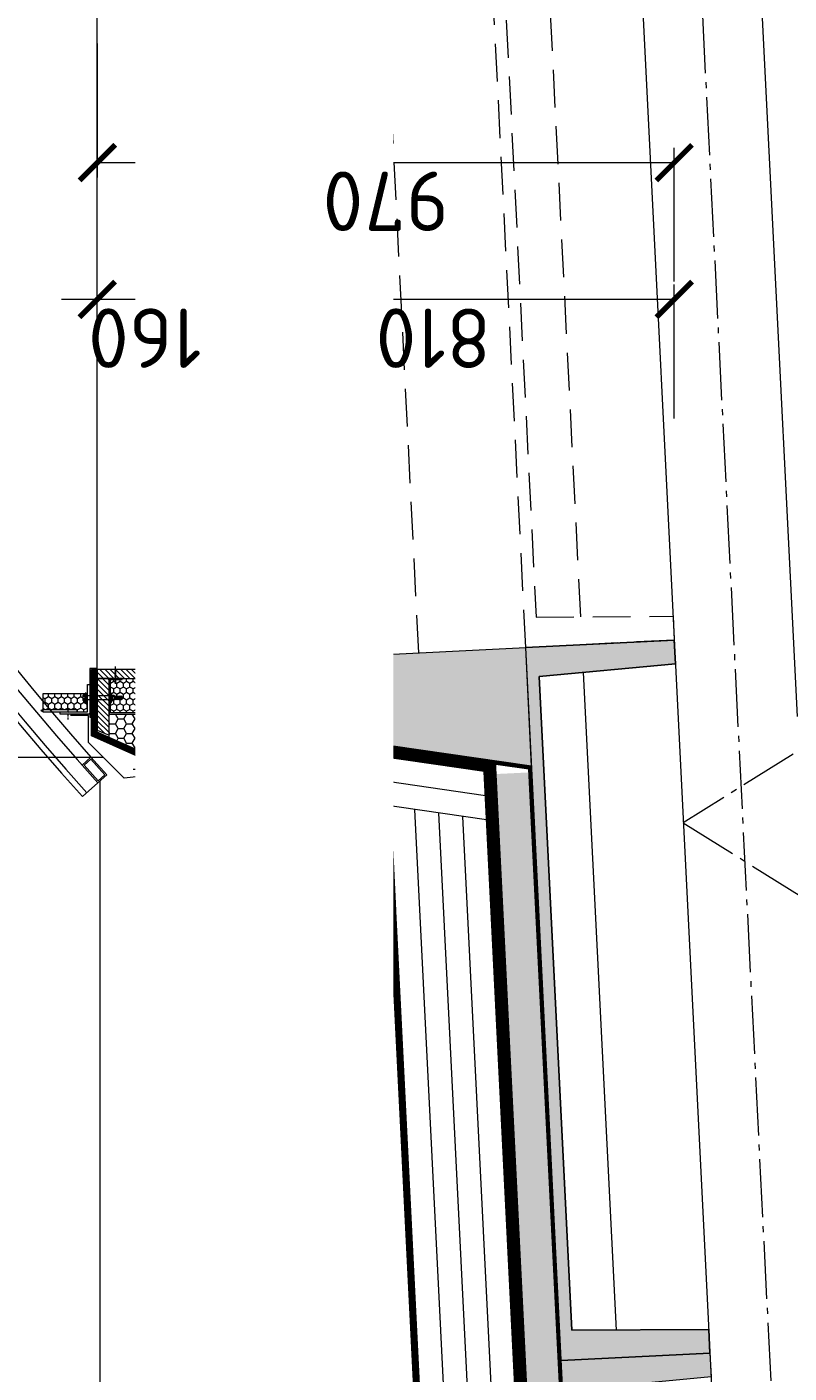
# Model space of a CAD drawing. Header units: millimetres. Extents: x -29085 to 3627694, y -159961 to 2281735.
# Tile 27 of 229: x 118371 to 119652, y 126658 to 128921. Entities that reach past the tile are written whole.
import ezdxf
from ezdxf import colors
from ezdxf.entities.mleader import LeaderData, LeaderLine
from ezdxf.math import Vec2, Vec3

# ---------------------------------------------------------------- set-up
doc = ezdxf.new("R2010")
doc.units = ezdxf.units.MM
for name, pattern in [('AM_DIN_G_W050', [13.75, 9.75, -1.5, 1, -1.5]), ('CARKOVANA', [5, 3, -2]), ('DASHDOT', [25.4, 12.7, -6.35, 0, -6.35]), ('HIDDEN', [9.525, 6.35, -3.175])]:
    doc.linetypes.add(name, pattern=pattern)
doc.layers.add('_____detaily', color=1, linetype='Continuous')
for name, color, linetype, lineweight in [('A99_N_kce-pohl', 1, 'Continuous', 9), ('A99_N_kce-rez-sil', 6, 'Continuous', 18), ('A99_N_kce-rez-ten', 4, 'Continuous', 9), ('A99_N_koty-200', 5, 'Continuous', 5), ('A99_N_sraf', 252, 'Continuous', 0), ('A99_N_txt-popis-50', 240, 'Continuous', 9), ('A99_N_znaceni 200', 5, 'Continuous', 5), ('A99_N_znaceni 50', 5, 'Continuous', 5), ('A99_S_kce-pohl', 7, 'Continuous', 5), ('A99_S_kce-rez-sil', 7, 'Continuous', 15), ('A99_S_kce-rez-ten', 7, 'Continuous', 9), ('A99_S_sraf', 252, 'Continuous', 9)]:
    doc.layers.add(name, color=color, linetype=linetype, lineweight=lineweight)
doc.styles.add('A99_kota', font='isocpeur.ttf', dxfattribs={"height": 2})
doc.styles.add('A99_popis', font='isocpeur.ttf')
doc.linetypes.add('IZOLACE', pattern='A,0.00254,-2.54,[134,ltypeshp.shx,S=2.54,R=0,X=-2.54,Y=0],-5.08,[134,ltypeshp.shx,S=2.54,R=180,X=2.54,Y=0],-2.54', length=10.16254)
doc.dimstyles.new('A99_kota_200 new', dxfattribs={"dimscale": 200, "dimtxt": 2, "dimasz": 1.2, "dimexe": 0.5, "dimexo": 1.5, "dimgap": 0.3, "dimtad": 1, "dimdec": 0, "dimzin": 3, "dimdsep": 46, "dimtxsty": 'A99_kota', "dimblk": 'ARCHTICK', "dimcen": 2.5, "dimazin": 2, "dimtfac": 0.75, "dimtdec": 0, "dimtmove": 2, "dimatfit": 0, "dimfxl": 4, "dimfxlon": 1, "dimtolj": 1, "dimtzin": 0, "dimlwd": 5, "dimlwe": 5, "dimarcsym": 0})

# ---------------------------------------------------------------- blocks, each defined once
blk = doc.blocks.new('_ArchTick')
at = {"color": 0, "linetype": 'ByBlock', "const_width": 0.15}
blk.add_lwpolyline([(-0.5, -0.5), (0.5, 0.5)], dxfattribs=at)
blk = doc.blocks.new('*D372')
at = {"layer": 'A99_N_koty-200', "color": 0, "linetype": 'Continuous', "lineweight": 5, "ltscale": 10, "transparency": 16777216}
for p, q in [((118489, 128892.8), (118489, 128667.8)), ((119458.8, 128492.8), (119458.8, 128717.8)), ((118489, 128692.8), (119458.8, 128692.8))]:
    blk.add_line(p, q, dxfattribs=at)
at = {"layer": 'Defpoints', "color": 0, "linetype": 'Continuous', "ltscale": 10, "transparency": 16777216}
for p in [(118489, 129143.3), (119458.8, 128692.8), (119458.8, 128125.4)]:
    blk.add_point(p, dxfattribs=at)
at = {"layer": 'A99_N_koty-200', "color": 0, "linetype": 'Continuous', "lineweight": 5, "ltscale": 10, "transparency": 16777216, "xscale": 60, "yscale": 60, "zscale": 60}
for p, rotation in [((118489, 128692.8), 179.9999999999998), ((119458.8, 128692.8), 359.9999999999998)]:
    blk.add_blockref('_ArchTick', p, dxfattribs=dict(at, rotation=rotation))
at = {"layer": 'A99_N_koty-200', "color": 0, "linetype": 'Continuous', "lineweight": 0, "ltscale": 10, "transparency": 16777216, "insert": (118973.9, 128627.8), "char_height": 100, "attachment_point": 5, "rotation": 180, "style": 'A99_kota'}
blk.add_mtext('\\A1;970', dxfattribs=at)
blk = doc.blocks.new('*D172')
at = {"layer": 'A99_N_koty-200', "color": 0, "linetype": 'Continuous', "lineweight": 5, "ltscale": 10, "transparency": 16777216}
for p, q in [((118489, 128462.8), (118489, 128487.8)), ((118649, 128462.8), (118649, 128487.8)), ((118489, 128462.8), (118429, 128462.8)), ((118649, 128462.8), (118489, 128462.8)), ((118649, 128462.8), (118709, 128462.8))]:
    blk.add_line(p, q, dxfattribs=at)
at = {"layer": 'Defpoints', "color": 0, "linetype": 'Continuous', "ltscale": 10, "transparency": 16777216}
for p in [(118489, 128462.8), (118489, 128462.8), (118649, 128462.8)]:
    blk.add_point(p, dxfattribs=at)
at = {"layer": 'A99_N_koty-200', "color": 0, "linetype": 'Continuous', "lineweight": 5, "ltscale": 10, "transparency": 16777216, "xscale": 60, "yscale": 60, "zscale": 60}
for p, rotation in [((118489, 128462.8), 359.9999999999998), ((118649, 128462.8), 179.9999999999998)]:
    blk.add_blockref('_ArchTick', p, dxfattribs=dict(at, rotation=rotation))
at = {"layer": 'A99_N_koty-200', "color": 0, "linetype": 'Continuous', "lineweight": 0, "ltscale": 10, "transparency": 16777216, "insert": (118569, 128397.8), "char_height": 100, "attachment_point": 5, "rotation": 180, "style": 'A99_kota'}
blk.add_mtext('\\A1;160', dxfattribs=at)
blk = doc.blocks.new('*D174')
at = {"layer": 'A99_N_koty-200', "color": 0, "linetype": 'Continuous', "lineweight": 5, "ltscale": 10, "transparency": 16777216}
for p, q in [((118649, 128462.8), (118649, 128487.8)), ((119458.8, 128262.8), (119458.8, 128487.8)), ((119458.8, 128462.8), (118649, 128462.8))]:
    blk.add_line(p, q, dxfattribs=at)
at = {"layer": 'Defpoints', "color": 0, "linetype": 'Continuous', "ltscale": 10, "transparency": 16777216}
for p in [(118649, 128462.8), (118649, 128462.8), (119458.8, 128125.4)]:
    blk.add_point(p, dxfattribs=at)
at = {"layer": 'A99_N_koty-200', "color": 0, "linetype": 'Continuous', "lineweight": 5, "ltscale": 10, "transparency": 16777216, "xscale": 60, "yscale": 60, "zscale": 60}
for p, rotation in [((118649, 128462.8), 179.9999999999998), ((119458.8, 128462.8), 359.9999999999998)]:
    blk.add_blockref('_ArchTick', p, dxfattribs=dict(at, rotation=rotation))
at = {"layer": 'A99_N_koty-200', "color": 0, "linetype": 'Continuous', "lineweight": 0, "ltscale": 10, "transparency": 16777216, "insert": (119053.9, 128397.8), "char_height": 100, "attachment_point": 5, "rotation": 180, "style": 'A99_kota'}
blk.add_mtext('\\A1;810', dxfattribs=at)
blk = doc.blocks.new('Befestiger_gross')
at = {"layer": '_____detaily', "linetype": 'Continuous', "lineweight": -2}
for p, q in [((0.5, 0.5), (0, 0)), ((0.5, 0.5), (0, 0)), ((0.5, -0.5), (0, 0)), ((0.5, -0.5), (0, 0)), ((2.1, 0.5), (0.5, 0.5)), ((2.1, 0.5), (0.5, 0.5)), ((0.6, 0.5), (0.6, 0.5)), ((0.6, 0.5), (0.6, 0.5)), ((0.6, 0.5), (0.6, 0.5)), ((0.6, 0.5), (0.6, 0.5)), ((1.7, -1), (2.3, 1)), ((2.3, 1), (2.1, 0.5)), ((2.3, 1), (2.5, 0.5)), ((2.3, 1), (2.5, 0.5)), ((3.3, 0.5), (2.5, 0.5)), ((3.3, 0.5), (2.5, 0.5)), ((2.9, -1), (3.5, 1)), ((3.5, 1), (3.3, 0.5)), ((3.5, 1), (3.7, 0.5)), ((3.5, 1), (3.7, 0.5)), ((4.5, 0.5), (3.7, 0.5)), ((4.5, 0.5), (3.7, 0.5)), ((4, -1), (4.7, 1)), ((4.5, 0.5), (4.7, 1)), ((4.7, 1), (4.8, 0.5)), ((4.7, 1), (4.8, 0.5)), ((5.7, 0.5), (4.8, 0.5)), ((5.7, 0.5), (4.8, 0.5)), ((5.2, -1), (5.9, 1)), ((5.7, 0.5), (5.9, 1)), ((5.9, 1), (6, 0.5)), ((5.9, 1), (6, 0.5)), ((6.9, 0.5), (6, 0.5)), ((6, 0.5), (6, 0.5)), ((6.9, 0.5), (6, 0.5)), ((6, 0.5), (6, 0.5)), ((6.4, -1), (7, 1)), ((6.9, 0.5), (7, 1)), ((7, 1), (7.2, 0.5)), ((7, 1), (7.2, 0.5)), ((8.1, 0.5), (7.2, 0.5)), ((8.1, 0.5), (7.2, 0.5)), ((7.6, -1), (8.2, 1)), ((8.1, 0.5), (8.2, 1)), ((8.2, 1), (8.4, 0.5)), ((8.2, 1), (8.4, 0.5)), ((9.3, 0.5), (8.4, 0.5)), ((9.3, 0.5), (8.4, 0.5)), ((8.8, -1), (9.4, 1)), ((9.3, 0.5), (9.4, 1)), ((9.4, 1), (9.6, 0.5)), ((9.4, 1), (9.6, 0.5)), ((10.5, 0.5), (9.6, 0.5)), ((10.5, 0.5), (9.6, 0.5)), ((10, -1), (10.6, 1)), ((10.6, 1), (10.5, 0.5)), ((10.6, 1), (10.8, 0.5)), ((10.6, 1), (10.8, 0.5)), ((11.6, 0.5), (10.8, 0.5)), ((11.6, 0.5), (10.8, 0.5)), ((11.2, -1), (11.8, 1)), ((11.8, 1), (11.6, 0.5)), ((11.8, 1), (12, 0.5)), ((11.8, 1), (12, 0.5)), ((12.8, 0.5), (12, 0.5)), ((12.8, 0.5), (12, 0.5)), ((12.4, -1), (13, 1)), ((13, 1), (12.8, 0.5)), ((13, 1), (13.1, 0.5)), ((13, 1), (13.1, 0.5)), ((14, 0.5), (13.1, 0.5)), ((14, 0.5), (13.1, 0.5)), ((13.5, -1), (14.2, 1)), ((14.2, 1), (14, 0.5)), ((14.2, 1), (14.3, 0.5)), ((14.2, 1), (14.3, 0.5)), ((15.2, 0.5), (14.3, 0.5)), ((14.3, 0.5), (14.3, 0.5)), ((15.2, 0.5), (14.3, 0.5)), ((14.3, 0.5), (14.3, 0.5)), ((14.7, -1), (15.4, 1)), ((15.4, 1), (15.2, 0.5)), ((15.4, 1), (15.5, 0.5)), ((15.4, 1), (15.5, 0.5)), ((16.4, 0.5), (15.5, 0.5)), ((16.4, 0.5), (15.5, 0.5)), ((15.9, -1), (16.5, 1)), ((16.5, 1), (16.4, 0.5)), ((16.5, 1), (16.7, 0.5)), ((16.5, 1), (16.7, 0.5)), ((17.6, 0.5), (16.7, 0.5)), ((17.6, 0.5), (16.7, 0.5)), ((17.1, -1), (17.7, 1)), ((17.7, 1), (17.6, 0.5)), ((17.7, 1), (17.9, 0.5)), ((17.7, 1), (17.9, 0.5)), ((18.8, 0.5), (17.9, 0.5)), ((18.8, 0.5), (17.9, 0.5)), ((18.3, -1), (18.9, 1)), ((18.9, 1), (18.8, 0.5)), ((18.9, 1), (19.1, 0.5)), ((18.9, 1), (19.1, 0.5)), ((19.9, 0.5), (19.1, 0.5)), ((19.9, 0.5), (19.1, 0.5)), ((19.5, -1), (20.1, 1.1)), ((20.1, 1.1), (19.9, 0.5)), ((20.1, 1.1), (20.3, 0.5)), ((20.1, 1.1), (20.3, 0.5)), ((21.1, 0.5), (20.3, 0.5)), ((20.3, 0.5), (20.3, 0.5)), ((21.1, 0.5), (20.3, 0.5)), ((20.3, 0.5), (20.3, 0.5)), ((20.7, -1), (21.3, 1.1)), ((21.3, 1.1), (21.1, 0.5)), ((21.3, 1.1), (21.5, 0.5)), ((21.3, 1.1), (21.5, 0.5)), ((22.3, 0.5), (21.5, 0.5)), ((22.3, 0.5), (21.5, 0.5)), ((21.8, -1), (22.5, 1.1)), ((22.5, 1.1), (22.3, 0.5)), ((22.5, 1.1), (22.6, 0.5)), ((22.5, 1.1), (22.6, 0.5)), ((23.5, 0.5), (22.6, 0.5)), ((23.5, 0.5), (22.6, 0.5)), ((23, -1), (23.7, 1.1)), ((23.7, 1.1), (23.5, 0.5)), ((23.7, 1.1), (23.8, 0.5)), ((23.7, 1.1), (23.8, 0.5)), ((24.7, 0.5), (23.8, 0.5)), ((24.7, 0.5), (23.8, 0.5)), ((24.2, -1), (24.9, 1.1)), ((24.9, 1.1), (24.7, 0.5)), ((24.9, 1.1), (25, 0.5)), ((24.9, 1.1), (25, 0.5)), ((25.9, 0.5), (25, 0.5)), ((25.9, 0.5), (25, 0.5)), ((25.4, -1), (26, 1.1)), ((26, 1.1), (25.9, 0.5)), ((26, 1.1), (26.2, 0.5)), ((26, 1.1), (26.2, 0.5)), ((27, 0.5), (26.2, 0.5)), ((27, 0.5), (26.2, 0.5)), ((26.5, -1), (27.2, 1)), ((27.2, 1), (27, 0.5)), ((27.2, 1), (27.3, 0.5)), ((27.2, 1), (27.3, 0.5)), ((28.2, 0.5), (27.3, 0.5)), ((28.2, 0.5), (27.3, 0.5)), ((27.7, -1), (28.4, 1)), ((28.4, 1), (28.2, 0.5)), ((28.4, 1), (28.5, 0.5)), ((28.4, 1), (28.5, 0.5)), ((29.4, 0.5), (28.5, 0.5)), ((28.5, 0.5), (28.5, 0.5)), ((29.4, 0.5), (28.5, 0.5)), ((28.5, 0.5), (28.5, 0.5)), ((28.9, -1), (29.6, 1)), ((29.6, 1), (29.4, 0.5)), ((29.6, 1), (29.7, 0.5)), ((29.6, 1), (29.7, 0.5)), ((30.6, 0.5), (29.7, 0.5)), ((30.6, 0.5), (29.7, 0.5)), ((30.1, -1), (30.7, 1)), ((30.7, 1), (30.6, 0.5)), ((30.7, 1), (30.9, 0.5)), ((30.7, 1), (30.9, 0.5)), ((31.8, 0.5), (30.9, 0.5)), ((31.8, 0.5), (30.9, 0.5)), ((31.3, -1), (31.9, 1)), ((31.9, 1), (31.8, 0.5)), ((31.9, 1), (32.1, 0.5)), ((31.9, 1), (32.1, 0.5)), ((33, 0.5), (32.1, 0.5)), ((33, 0.5), (32.1, 0.5)), ((32.5, -1), (33.1, 1)), ((33.1, 1), (33, 0.5)), ((33.1, 1), (33.3, 0.5)), ((33.1, 1), (33.3, 0.5)), ((34.1, 0.5), (33.3, 0.5)), ((34.1, 0.5), (33.3, 0.5)), ((33.7, -1), (34.3, 1)), ((34.3, 1), (34.1, 0.5)), ((34.3, 1), (34.5, 0.5)), ((34.3, 1), (34.5, 0.5)), ((36.5, 0.5), (34.5, 0.5)), ((36.5, 0.5), (34.5, 0.5)), ((36.5, 0.5), (37.3, 1.4)), ((36.5, 0.5), (37.3, 1.4)), ((37.3, -1.4), (37.3, 1.4)), ((37.3, -1.4), (37.3, 1.4)), ((1.5, -0.5), (0.5, -0.5)), ((1.5, -0.5), (0.5, -0.5)), ((1.5, -0.5), (1.7, -1)), ((1.5, -0.5), (1.7, -1)), ((1.7, -1), (1.8, -0.5)), ((2.7, -0.5), (1.8, -0.5)), ((2.7, -0.5), (1.8, -0.5)), ((2.7, -0.5), (2.9, -1)), ((2.7, -0.5), (2.9, -1)), ((2.9, -1), (3, -0.5)), ((3.9, -0.5), (3, -0.5)), ((3.9, -0.5), (3, -0.5)), ((3.9, -0.5), (4, -1)), ((3.9, -0.5), (4, -1)), ((4.2, -0.5), (4, -1)), ((5.1, -0.5), (4.2, -0.5)), ((5.1, -0.5), (4.2, -0.5)), ((5.1, -0.5), (5.2, -1)), ((5.1, -0.5), (5.2, -1)), ((5.4, -0.5), (5.2, -1)), ((6.3, -0.5), (5.4, -0.5)), ((6.3, -0.5), (5.4, -0.5)), ((6.3, -0.5), (6.4, -1)), ((6.3, -0.5), (6.4, -1)), ((6.6, -0.5), (6.4, -1)), ((7.4, -0.5), (6.6, -0.5)), ((7.4, -0.5), (6.6, -0.5)), ((7.4, -0.5), (7.6, -1)), ((7.4, -0.5), (7.6, -1)), ((7.8, -0.5), (7.6, -1)), ((8.6, -0.5), (7.8, -0.5)), ((8.6, -0.5), (7.8, -0.5)), ((8.6, -0.5), (8.8, -1)), ((8.6, -0.5), (8.8, -1)), ((8.9, -0.5), (8.8, -1)), ((9.8, -0.5), (8.9, -0.5)), ((9.8, -0.5), (8.9, -0.5)), ((9.8, -0.5), (10, -1)), ((9.8, -0.5), (10, -1)), ((10.1, -0.5), (10, -1)), ((11, -0.5), (10.1, -0.5)), ((11, -0.5), (10.1, -0.5)), ((11, -0.5), (11.2, -1)), ((11, -0.5), (11.2, -1)), ((11.3, -0.5), (11.2, -1)), ((12.2, -0.5), (11.3, -0.5)), ((12.2, -0.5), (11.3, -0.5)), ((12.2, -0.5), (12.3, -1)), ((12.2, -0.5), (12.3, -1)), ((12.5, -0.5), (12.3, -1)), ((13.4, -0.5), (12.5, -0.5)), ((13.4, -0.5), (12.5, -0.5)), ((13.4, -0.5), (13.5, -1)), ((13.4, -0.5), (13.5, -1)), ((13.7, -0.5), (13.5, -1)), ((14.6, -0.5), (13.7, -0.5)), ((14.6, -0.5), (13.7, -0.5)), ((14.6, -0.5), (14.7, -1)), ((14.6, -0.5), (14.7, -1)), ((14.9, -0.5), (14.7, -1)), ((15.7, -0.5), (14.9, -0.5)), ((15.7, -0.5), (14.9, -0.5)), ((15.7, -0.5), (15.9, -1)), ((15.7, -0.5), (15.9, -1)), ((16.1, -0.5), (15.9, -1)), ((16.9, -0.5), (16.1, -0.5)), ((16.9, -0.5), (16.1, -0.5)), ((16.9, -0.5), (17.1, -1)), ((16.9, -0.5), (17.1, -1)), ((17.2, -0.5), (17.1, -1)), ((18.1, -0.5), (17.2, -0.5)), ((18.1, -0.5), (17.2, -0.5)), ((18.1, -0.5), (18.3, -1)), ((18.1, -0.5), (18.3, -1)), ((18.4, -0.5), (18.3, -1)), ((19.3, -0.5), (18.4, -0.5)), ((19.3, -0.5), (18.4, -0.5)), ((19.3, -0.5), (19.5, -1)), ((19.3, -0.5), (19.5, -1)), ((19.6, -0.5), (19.5, -1)), ((20.5, -0.5), (19.6, -0.5)), ((20.5, -0.5), (19.6, -0.5)), ((20.5, -0.5), (20.7, -1)), ((20.5, -0.5), (20.7, -1)), ((20.8, -0.5), (20.7, -1)), ((21.7, -0.5), (20.8, -0.5)), ((21.7, -0.5), (20.8, -0.5)), ((21.7, -0.5), (21.8, -1)), ((21.7, -0.5), (21.8, -1)), ((22, -0.5), (21.8, -1)), ((22.9, -0.5), (22, -0.5)), ((22.9, -0.5), (22, -0.5)), ((22.9, -0.5), (23, -1)), ((22.9, -0.5), (23, -1)), ((23.2, -0.5), (23, -1)), ((24.1, -0.5), (23.2, -0.5)), ((24.1, -0.5), (23.2, -0.5)), ((24.1, -0.5), (24.2, -1)), ((24.1, -0.5), (24.2, -1)), ((24.4, -0.5), (24.2, -1)), ((25.3, -0.5), (24.4, -0.5)), ((25.3, -0.5), (24.4, -0.5)), ((25.3, -0.5), (25.4, -1)), ((25.3, -0.5), (25.4, -1)), ((25.6, -0.5), (25.4, -1)), ((26.4, -0.5), (25.6, -0.5)), ((26.4, -0.5), (25.6, -0.5)), ((26.4, -0.5), (26.5, -1)), ((26.4, -0.5), (26.5, -1)), ((26.7, -0.5), (26.5, -1)), ((27.6, -0.5), (26.7, -0.5)), ((27.6, -0.5), (26.7, -0.5)), ((27.6, -0.5), (27.7, -1)), ((27.6, -0.5), (27.7, -1)), ((27.9, -0.5), (27.7, -1)), ((28.8, -0.5), (27.9, -0.5)), ((28.8, -0.5), (27.9, -0.5)), ((28.8, -0.5), (28.9, -1)), ((28.8, -0.5), (28.9, -1)), ((29.1, -0.5), (28.9, -1)), ((30, -0.5), (29.1, -0.5)), ((30, -0.5), (29.1, -0.5)), ((30, -0.5), (30.1, -1)), ((30, -0.5), (30.1, -1)), ((30.3, -0.5), (30.1, -1)), ((31.1, -0.5), (30.3, -0.5)), ((31.1, -0.5), (30.3, -0.5)), ((31.1, -0.5), (31.3, -1)), ((31.1, -0.5), (31.3, -1)), ((31.5, -0.5), (31.3, -1)), ((32.3, -0.5), (31.5, -0.5)), ((32.3, -0.5), (31.5, -0.5)), ((32.3, -0.5), (32.5, -1)), ((32.3, -0.5), (32.5, -1)), ((32.6, -0.5), (32.5, -1)), ((33.5, -0.5), (32.6, -0.5)), ((33.5, -0.5), (32.6, -0.5)), ((33.5, -0.5), (33.7, -1)), ((33.5, -0.5), (33.7, -1)), ((33.8, -0.5), (33.7, -1)), ((36.5, -0.5), (33.8, -0.5)), ((36.5, -0.5), (33.8, -0.5)), ((36.5, -0.5), (37.3, -1.4)), ((36.5, -0.5), (37.3, -1.4))]:
    blk.add_line(p, q, dxfattribs=at)

msp = doc.modelspace()

# ---------------------------------------------------------------- hatches: boundary and pattern name
at = {"layer": 'A99_N_kce-rez-ten', "lineweight": 0, "transparency": 33554562}
h = msp.add_hatch(dxfattribs=at)
h.set_pattern_fill('ANSI31', color=1, scale=50)
h.set_pattern_definition([(135, (123068.95, 93398.5855), (-4.4194174, -4.4194174), [])])
h.paths.add_polyline_path([(118489, 127825.8), (118649, 127825.8), (118649, 127840.8), (118489, 127840.8)])
h = msp.add_hatch(dxfattribs=at)
h.set_pattern_fill('ANSI31', color=1, scale=50)
h.set_pattern_definition([(135, (123068.95, 93326.0855), (-4.4194174, -4.4194174), [])])
h.paths.add_polyline_path([(118509, 127730.8), (118509, 127825.8), (118489, 127825.8), (118489, 127738.3)])
at = {"layer": 'A99_N_kce-rez-ten', "linetype": 'Continuous', "lineweight": 0}
h = msp.add_hatch(dxfattribs=at)
h.set_pattern_fill('HONEY', color=1, scale=0.25, style=2)
h.set_pattern_definition([(90, (-86071.0497, -922704.248), (-5.41265875, 9.375), [6.25, -12.5]), (210, (-86071.0497, -922704.248), (-5.412658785, -9.37499998), [6.25, -12.5]), (150, (-86071.0497, -922704.248), (-10.825317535, 2e-08), [-12.5, 6.25])])
h.paths.add_polyline_path([(118510.9, 127767.8), (118647, 127768.8), (118647, 127823.8), (118510.9, 127823.8)])
at = {"layer": 'A99_N_kce-rez-ten', "lineweight": 0}
for points in [[(118638, 127808.3), (118638, 127793.3), (118639, 127793.3), (118639, 127808.3)], [(118469.7, 127800.8), (118469.7, 127785.8), (118470.7, 127785.8), (118470.7, 127800.8)], [(118512, 127800.8), (118512, 127785.8), (118510.9, 127785.8), (118510.9, 127800.8)]]:
    msp.add_hatch(color=1, dxfattribs=at).paths.add_polyline_path(points)
at = {"layer": 'A99_N_kce-rez-ten', "linetype": 'Continuous', "lineweight": 0}
h = msp.add_hatch(dxfattribs=at)
h.set_pattern_fill('HONEY', color=1, scale=0.25, style=2)
h.set_pattern_definition([(90, (-86191.5497, -922730.248), (-5.41265875, 9.375), [6.25, -12.5]), (210, (-86191.5497, -922730.248), (-5.412658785, -9.37499998), [6.25, -12.5]), (150, (-86191.5497, -922730.248), (-10.825317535, 2e-08), [-12.5, 6.25])])
h.paths.add_polyline_path([(118472.5, 127769.8), (118472.5, 127799.8), (118397.5, 127799.8), (118397.5, 127773.8), (118455, 127773.3), (118455, 127769.8)])
at = {"layer": 'A99_N_sraf', "lineweight": 0, "transparency": 33554562}
h = msp.add_hatch(dxfattribs=at)
h.set_pattern_fill('HONEY', color=1, scale=75)
h.set_pattern_definition([(0, (-86071.05, 94283.252), (14.0625, 8.11898812), [9.375, -18.75]), (120, (-86071.05, 94283.252), (-14.06249997, 8.11898818), [9.375, -18.75]), (60, (-86071.05, 94283.252), (3e-08, 16.2379763), [-18.75, 9.375])])
h.paths.add_polyline_path([(118509, 127765.8), (118508.9, 127726.8), (118664.4, 127657.6), (118675.9, 127736.8), (118649, 127765.8)])
h = msp.add_hatch(dxfattribs=at)
h.set_pattern_fill('HONEY', color=1, scale=75)
h.set_pattern_definition([(272.86, (118990.93, 127436.099), (8.81053, -13.63988), [9.375, -18.75]), (32.86, (118990.93, 127436.099), (7.40722, 14.4501), [9.375, -18.75]), (332.86, (118990.93, 127436.099), (16.21775, 0.8102), [-18.75, 9.375])])
h.paths.add_polyline_path([(118988.2, 127490.1), (118982.2, 127611.5), (118885.4, 127625.5)])
at = {"layer": 'A99_S_sraf', "lineweight": 0, "transparency": 33554687}
h = msp.add_hatch(dxfattribs=at)
h.set_pattern_fill('ZELEZOBETON', color=256, scale=10)
h.set_pattern_definition([(45, (-86071.05, 94283.25), (-35.355339, 35.355339), []), (45, (-86056.91, 94283.25), (-35.355339, 35.355339), []), (45, (-86028.623, 94283.25), (-21.213203, 49.497475), [20, -10, 0, -10])])
h.paths.add_polyline_path([(119508.5, 121885.4), (119569.5, 121888.4), (119707, 121895.3), (119758.2, 121897.9), (119756.2, 121937.8), (119526, 121936.3), (119471.1, 123035), (119700.3, 123056.4), (119696.3, 123136.3), (119466.1, 123134.8), (119411.3, 124233.5), (119640.4, 124254.9), (119636.4, 124334.8), (119406.3, 124333.3), (119351.4, 125432), (119580.4, 125453.4), (119576.4, 125533.3), (119346.4, 125531.8), (119291.5, 126630.5), (119520.7, 126651.9), (119516.5, 126731.8), (119286.5, 126730.3), (119231.6, 127829), (119460.6, 127850.4), (119458.6, 127890.4), (118649.9, 127850), (118654.3, 127760.1), (119219.1, 127678.2)])
at = {"layer": 'A99_S_sraf', "linetype": 'Continuous', "lineweight": 0, "ltscale": 2, "transparency": 33554562}
h = msp.add_hatch(dxfattribs=at)
h.set_pattern_fill('BETON-LEHKY', color=256, scale=10)
h.set_pattern_definition([(137.86, (119497.84, 121899.01), (-26.83778, -29.6603), []), (92.86, (119482.357, 121943.362), (-29.6603, 26.83778), [5, -51.56854]), (137.86, (119482.108, 121948.356), (-26.83778, -29.6603), [5, -35]), (182.86, (119478.4, 121951.71), (-26.83778, -29.6603), [5, -51.56854]), (227.86, (119473.406, 121951.46), (29.6603, -26.83778), [5, -35]), (92.86, (119470.3, 121942.76), (-29.6603, 26.83778), [5, -51.56854]), (137.86, (119474.01, 121939.405), (-26.83778, -29.6603), [5, -35]), (182.86, (119479.002, 121939.655), (-26.83778, -29.6603), [5, -51.56854]), (227.86, (119482.357, 121943.362), (29.6603, -26.83778), [5, -35]), (137.86, (119465.08, 121955.62), (-26.83778, -29.6603), [10, -30])])
h.paths.add_polyline_path([(119452.6, 121802.5), (119159.7, 127665.2), (119214.6, 127667.9), (119507.5, 121805.2)])

# ---------------------------------------------------------------- linework, layer by layer
at = {"layer": 'A99_N_kce-pohl', "lineweight": 5}
for points in [[(118489, 127840.8), (118489, 130583.3)], [(118549, 127673.3), (118579, 127673.3), (118579, 127663.3), (118534, 127658.3), (118474, 127718.3), (118474, 127763.3), (118444, 127763.3)]]:
    msp.add_lwpolyline(points, dxfattribs=at)
at = {"layer": 'A99_N_kce-pohl', "linetype": 'Continuous', "lineweight": 0}
msp.add_lwpolyline([(118664.4, 127657.6), (118508.9, 127726.8), (118509, 127765.8), (118649, 127765.8), (118675.9, 127736.8)], close=True, dxfattribs=at)
at = {"layer": 'A99_N_kce-pohl', "lineweight": 0}
for points in [[(118664.4, 127657.6), (118675.9, 127736.8)], [(119143.5, 127588.1), (118664.4, 127657.6)], [(118990.9, 127436.1), (118982.2, 127611.5)]]:
    msp.add_lwpolyline(points, dxfattribs=at)
at = {"layer": 'A99_N_kce-pohl', "linetype": 'Continuous'}
for points in [[(118478.3, 127693.6), (118504.9, 127663.8), (118490, 127650.5), (118463.4, 127680.3)], [(118478.1, 127690.1), (118501.4, 127664), (118490.2, 127654), (118466.9, 127680.1)]]:
    msp.add_lwpolyline(points, close=True, dxfattribs=at)
for points in [[(118504.9, 127663.8), (118478.3, 127693.6)], [(118490, 127650.5), (118463.9, 127627.2)]]:
    msp.add_lwpolyline(points, dxfattribs=at)
at = {"layer": 'A99_N_kce-pohl'}
msp.add_lwpolyline([(118493.8, 120608.3), (118493.8, 127653.3)], dxfattribs=at)
at = {"layer": 'A99_N_kce-pohl', "linetype": 'Continuous', "lineweight": 5}
for radius, start, end in [(4410, 137.9079, 222.0921), (4355, 137.9045, 221.5692)]:
    msp.add_arc((121736.5, 130583.3), radius, start, end, dxfattribs=at)
at = {"layer": 'A99_N_kce-rez-sil', "color": 1, "linetype": 'Continuous', "lineweight": 5}
for radius, start, end in [(4400, 137.9079, 222.0921), (4375, 137.906, 222.094)]:
    msp.add_arc((121736.5, 130583.3), radius, start, end, dxfattribs=at)
at = {"layer": 'A99_N_kce-rez-ten', "color": 1, "lineweight": 0}
for p, q in [((118632.7, 127804.3), (118632.7, 127797.3)), ((118635.8, 127805.1), (118633.4, 127805.1)), ((118635.7, 127802.8), (118633.4, 127802.8)), ((118635.8, 127802.8), (118633.4, 127802.8)), ((118636.6, 127805.8), (118636.1, 127805.8)), ((118636.1, 127805.8), (118636.1, 127795.8)), ((118636.6, 127805.1), (118637, 127808.8)), ((118636.6, 127805.8), (118636.6, 127795.8)), ((118636.6, 127805.1), (118636.6, 127796.5)), ((118638, 127808.8), (118637, 127808.8)), ((118638, 127808.8), (118637, 127808.8)), ((118638, 127792.8), (118638, 127808.8)), ((118638, 127808.3), (118638, 127793.3)), ((118639, 127808.3), (118638, 127808.3)), ((118639, 127793.3), (118639, 127808.3)), ((118686.2, 127803.9), (118639, 127803.9)), ((118686.6, 127797.6), (118685.5, 127803.9)), ((118687.2, 127798.5), (118686.1, 127803)), ((118686.8, 127803), (118686.1, 127803)), ((118686.8, 127803), (118687.3, 127803.9)), ((118687.9, 127798.5), (118686.8, 127803)), ((118688.4, 127797.6), (118687.3, 127803.9)), ((118687.9, 127803), (118687.3, 127803.9)), ((118689, 127798.5), (118687.9, 127803)), ((118688.6, 127803), (118687.9, 127803)), ((118688.6, 127803), (118689.1, 127803.9)), ((118689.7, 127798.5), (118688.6, 127803)), ((118690.2, 127797.6), (118689.1, 127803.9)), ((118689.7, 127803), (118689.1, 127803.9)), ((118690.8, 127798.5), (118689.7, 127803)), ((118690.4, 127803), (118689.7, 127803)), ((118690.4, 127803), (118690.9, 127803.9)), ((118691.5, 127798.5), (118690.4, 127803)), ((118692, 127797.6), (118690.9, 127803.9)), ((118691.5, 127803), (118690.9, 127803.9)), ((118692.6, 127798.5), (118691.5, 127803)), ((118692.2, 127803), (118691.5, 127803)), ((118692.2, 127803), (118692.7, 127803.9)), ((118693.3, 127798.5), (118692.2, 127803)), ((118693.8, 127797.6), (118692.7, 127803.9)), ((118693.3, 127803), (118692.7, 127803.9)), ((118694.4, 127798.5), (118693.3, 127803)), ((118694, 127803), (118693.3, 127803)), ((118694, 127803), (118694.5, 127803.9)), ((118695.1, 127798.5), (118694, 127803)), ((118695.6, 127797.6), (118694.5, 127803.9)), ((118695.1, 127803), (118694.5, 127803.9)), ((118696.2, 127798.5), (118695.1, 127803)), ((118695.8, 127803), (118695.1, 127803)), ((118695.8, 127803), (118696.3, 127803.9)), ((118696.9, 127798.5), (118695.8, 127803)), ((118697.4, 127797.6), (118696.3, 127803.9)), ((118696.9, 127803), (118696.3, 127803.9)), ((118698, 127798.5), (118696.9, 127803)), ((118697.6, 127803), (118696.9, 127803)), ((118697.6, 127803), (118698, 127803.6)), ((118698, 127801.6), (118697.6, 127803)), ((118698, 127798.5), (118698, 127803.6)), ((118698.7, 127802.8), (118698, 127803)), ((118698.7, 127798.7), (118698.7, 127802.8)), ((118464.4, 127796.8), (118464.4, 127789.8)), ((118467.5, 127797.6), (118465.2, 127797.6)), ((118467.4, 127795.3), (118465.2, 127795.3)), ((118467.5, 127795.3), (118465.2, 127795.3)), ((118467.5, 127791.3), (118465.2, 127791.3)), ((118467.5, 127789), (118465.2, 127789)), ((118468.3, 127798.3), (118467.8, 127798.3)), ((118467.8, 127798.3), (118467.8, 127788.3)), ((118468.3, 127788.3), (118467.8, 127788.3)), ((118468.3, 127797.6), (118468.7, 127801.3)), ((118468.3, 127798.3), (118468.3, 127788.3)), ((118468.3, 127797.6), (118468.3, 127789)), ((118468.7, 127785.3), (118468.3, 127789)), ((118469.7, 127801.3), (118468.7, 127801.3)), ((118469.7, 127801.3), (118468.7, 127801.3)), ((118469.7, 127785.3), (118468.7, 127785.3)), ((118469.7, 127785.3), (118468.7, 127785.3)), ((118469.7, 127785.3), (118469.7, 127801.3)), ((118469.7, 127800.8), (118469.7, 127785.8)), ((118470.7, 127800.8), (118469.7, 127800.8)), ((118469.7, 127785.8), (118470.7, 127785.8)), ((118470.7, 127785.8), (118469.7, 127785.8)), ((118470.7, 127785.8), (118470.7, 127800.8)), ((118509, 127796.4), (118470.7, 127796.4)), ((118509, 127790.1), (118470.7, 127790.1)), ((118510.9, 127785.8), (118512, 127785.8)), ((118510.9, 127785.8), (118510.9, 127800.8)), ((118510.9, 127800.8), (118512, 127800.8)), ((118512, 127785.8), (118510.9, 127785.8)), ((118512, 127801.3), (118513, 127801.3)), ((118512, 127785.3), (118512, 127801.3)), ((118512, 127801.3), (118513, 127801.3)), ((118512, 127800.8), (118512, 127785.8)), ((118512, 127785.3), (118513, 127785.3)), ((118512, 127785.3), (118513, 127785.3)), ((118513.3, 127797.6), (118513, 127801.3)), ((118513, 127785.3), (118513.3, 127789)), ((118513.3, 127798.3), (118513.8, 127798.3)), ((118513.3, 127798.3), (118513.3, 127788.3)), ((118513.3, 127797.6), (118513.3, 127789)), ((118513.3, 127788.3), (118513.8, 127788.3)), ((118513.8, 127798.3), (118513.8, 127788.3)), ((118514.1, 127797.6), (118516.5, 127797.6)), ((118514.1, 127795.3), (118516.5, 127795.3)), ((118514.1, 127791.3), (118516.5, 127791.3)), ((118514.1, 127789), (118516.5, 127789)), ((118514.2, 127795.3), (118516.5, 127795.3)), ((118517.2, 127796.8), (118517.2, 127789.8)), ((118517.2, 127795.5), (118517.8, 127796.4)), ((118518.3, 127791), (118517.2, 127795.5)), ((118518.3, 127791), (118517.6, 127791)), ((118518.9, 127790.1), (118517.8, 127796.4)), ((118518.3, 127795.5), (118517.8, 127796.4)), ((118519.4, 127791), (118518.3, 127795.5)), ((118519, 127795.5), (118518.3, 127795.5)), ((118518.9, 127790.1), (118518.3, 127791)), ((118518.9, 127790.1), (118519.4, 127791)), ((118519, 127795.5), (118519.6, 127796.4)), ((118520.1, 127791), (118519, 127795.5)), ((118520.1, 127791), (118519.4, 127791)), ((118520.7, 127790.1), (118519.6, 127796.4)), ((118520.1, 127795.5), (118519.6, 127796.4)), ((118521.2, 127791), (118520.1, 127795.5)), ((118520.8, 127795.5), (118520.1, 127795.5)), ((118520.7, 127790.1), (118520.1, 127791)), ((118520.7, 127790.1), (118521.2, 127791)), ((118520.8, 127795.5), (118521.4, 127796.4)), ((118521.9, 127791), (118520.8, 127795.5)), ((118521.9, 127791), (118521.2, 127791)), ((118522.5, 127790.1), (118521.4, 127796.4)), ((118521.9, 127795.5), (118521.4, 127796.4)), ((118523, 127791), (118521.9, 127795.5)), ((118522.6, 127795.5), (118521.9, 127795.5)), ((118522.5, 127790.1), (118521.9, 127791)), ((118522.5, 127790.1), (118523, 127791)), ((118522.6, 127795.5), (118523.2, 127796.4)), ((118523.7, 127791), (118522.6, 127795.5)), ((118523.7, 127791), (118523, 127791)), ((118524.3, 127790.1), (118523.2, 127796.4)), ((118523.7, 127795.5), (118523.2, 127796.4)), ((118524.8, 127791), (118523.7, 127795.5)), ((118524.4, 127795.5), (118523.7, 127795.5)), ((118524.3, 127790.1), (118523.7, 127791)), ((118524.3, 127790.1), (118524.8, 127791)), ((118524.4, 127795.5), (118525, 127796.4)), ((118525.5, 127791), (118524.4, 127795.5)), ((118525.5, 127791), (118524.8, 127791)), ((118526.1, 127790.1), (118525, 127796.4)), ((118525.5, 127795.5), (118525, 127796.4)), ((118526.6, 127791), (118525.5, 127795.5)), ((118526.2, 127795.5), (118525.5, 127795.5)), ((118526.1, 127790.1), (118525.5, 127791)), ((118526.1, 127790.1), (118526.6, 127791)), ((118526.2, 127795.5), (118526.8, 127796.4)), ((118527.3, 127791), (118526.2, 127795.5)), ((118527.3, 127791), (118526.6, 127791)), ((118527.9, 127790.1), (118526.8, 127796.4)), ((118527.3, 127795.5), (118526.8, 127796.4)), ((118528.4, 127791), (118527.3, 127795.5)), ((118528, 127795.5), (118527.3, 127795.5)), ((118527.9, 127790.1), (118527.3, 127791)), ((118527.9, 127790.1), (118528.4, 127791)), ((118528, 127795.5), (118528.6, 127796.4)), ((118529.1, 127791), (118528, 127795.5)), ((118529.1, 127791), (118528.4, 127791)), ((118529.7, 127790.1), (118528.6, 127796.4)), ((118529.1, 127795.5), (118528.6, 127796.4)), ((118530.2, 127791), (118529.1, 127795.5)), ((118529.8, 127795.5), (118529.1, 127795.5)), ((118529.7, 127790.1), (118529.1, 127791)), ((118529.7, 127790.1), (118530.2, 127791)), ((118529.8, 127795.5), (118530.2, 127796.1)), ((118530.2, 127794.1), (118529.8, 127795.5)), ((118530.2, 127791), (118530.2, 127796.1)), ((118530.9, 127795.3), (118530.2, 127795.5)), ((118530.2, 127791), (118530.9, 127791.2)), ((118530.9, 127791.2), (118530.9, 127795.3)), ((118635.8, 127798.8), (118633.4, 127798.8)), ((118635.8, 127796.5), (118633.4, 127796.5)), ((118636.6, 127795.8), (118636.1, 127795.8)), ((118637, 127792.8), (118636.6, 127796.5)), ((118638, 127792.8), (118637, 127792.8)), ((118638, 127792.8), (118637, 127792.8)), ((118638, 127793.3), (118639, 127793.3)), ((118639, 127793.3), (118638, 127793.3)), ((118686.2, 127797.6), (118639, 127797.6)), ((118686.6, 127797.6), (118686.1, 127798.5)), ((118686.6, 127797.6), (118687.2, 127798.5)), ((118687.9, 127798.5), (118687.1, 127798.5)), ((118688.4, 127797.6), (118687.9, 127798.5)), ((118688.4, 127797.6), (118689, 127798.5)), ((118689.7, 127798.5), (118688.9, 127798.5)), ((118690.2, 127797.6), (118689.7, 127798.5)), ((118690.2, 127797.6), (118690.8, 127798.5)), ((118691.5, 127798.5), (118690.7, 127798.5)), ((118692, 127797.6), (118691.5, 127798.5)), ((118692, 127797.6), (118692.6, 127798.5)), ((118693.3, 127798.5), (118692.5, 127798.5)), ((118693.8, 127797.6), (118693.3, 127798.5)), ((118693.8, 127797.6), (118694.4, 127798.5)), ((118695.1, 127798.5), (118694.3, 127798.5)), ((118695.6, 127797.6), (118695.1, 127798.5)), ((118695.6, 127797.6), (118696.2, 127798.5)), ((118696.9, 127798.5), (118696.1, 127798.5)), ((118697.4, 127797.6), (118696.9, 127798.5)), ((118697.4, 127797.6), (118698, 127798.5)), ((118698, 127798.5), (118698.7, 127798.7))]:
    msp.add_line(p, q, dxfattribs=at)
at = {"layer": 'A99_N_kce-rez-ten', "color": 1, "linetype": 'Continuous', "lineweight": 0}
for points in [[(118476.5, 127765.8), (118476.5, 127760.8), (118479, 127760.8), (118479, 127840.8), (118489, 127840.8), (118489, 127842.8), (118476.5, 127842.8), (118476.5, 127765.8)], [(118649, 127840.8), (118489, 127840.8), (118489, 127825.8), (118649, 127825.8)], [(118509, 127730.3), (118509, 127825.8), (118489, 127825.8), (118489, 127738.8)], [(118531, 127825.8), (118509, 127825.8), (118509, 127765.8), (118649, 127765.8), (118649, 127825.8), (118627, 127825.8), (118627, 127823.8), (118647, 127823.8), (118647, 127767.8), (118510.9, 127767.8), (118510.9, 127823.8), (118531, 127823.8)], [(118472.5, 127769.8), (118472.5, 127799.8), (118397.5, 127799.8), (118397.5, 127769.8)], [(118455, 127769.8), (118455, 127773.3), (118397.5, 127773.3), (118397.5, 127769.8)]]:
    msp.add_lwpolyline(points, close=True, dxfattribs=at)
at = {"layer": 'A99_N_kce-rez-ten', "linetype": 'CARKOVANA', "lineweight": 0, "ltscale": 15, "const_width": 5}
for points in [[(119621.5, 121583.3), (119621.5, 121723.5, 0.400665), (119609.5, 121736), (119292.3, 121750.7, -0.386254), (119266.1, 121776.8), (118980.9, 127487.4), (118881.3, 127618.6), (118662.3, 127650.3), (118481.5, 127730.9), (118481.5, 127840.8)], [(119626.5, 121583.3), (119626.5, 121723.5, 0.400665), (119609.8, 121741), (119292.6, 121755.7, -0.386254), (119271.1, 121777.1), (118985.8, 127489.2), (118884.1, 127623.2), (118663.7, 127655.2), (118486.5, 127734.1), (118486.5, 127840.8)]]:
    msp.add_lwpolyline(points, format="xyb", dxfattribs=at)
at = {"layer": 'A99_N_kce-rez-ten', "linetype": 'Continuous', "lineweight": 0, "ltscale": 0.5}
for points in [[(119619, 121583.3), (119619, 121723.5, 0.400665), (119609.4, 121733.5), (119292.2, 121748.3, -0.386254), (119263.6, 121776.7), (118978.4, 127486.5), (118879.9, 127616.2), (118661.6, 127647.9), (118479, 127729.3), (118479, 127840.8)], [(119624, 121583.3), (119624, 121723.5, 0.400665), (119609.6, 121738.5), (119292.4, 121753.2, -0.386254), (119268.6, 121777), (118983.3, 127488.3), (118882.7, 127620.9), (118663, 127652.8), (118484, 127732.5), (118484, 127840.8)], [(119629, 121583.3), (119629, 121723.5, 0.400665), (119609.9, 121743.5), (119292.7, 121758.2, -0.386254), (119273.6, 121777.2), (118988.2, 127490.1), (118885.4, 127625.5), (118664.4, 127657.6), (118489, 127735.8), (118489, 127840.8)]]:
    msp.add_lwpolyline(points, format="xyb", dxfattribs=at)
at = {"layer": 'A99_N_kce-rez-ten', "color": 1, "linetype": 'DASHDOT', "lineweight": 0, "ltscale": 0.25}
for points in [[(118519.5, 127816.8), (118519.5, 127846.3)], [(118637, 127816.3), (118637, 127843.8)], [(118711.5, 127800.8), (118626.5, 127800.8)], [(118440, 127756.8), (118440, 127776.3)]]:
    msp.add_lwpolyline(points, dxfattribs=at)
at = {"layer": 'A99_N_kce-rez-ten', "color": 1, "linetype": 'Continuous', "lineweight": 0}
msp.add_lwpolyline([(118426.5, 127765.8), (118426.5, 127769.8), (118472.5, 127769.8), (118472.5, 127815.8), (118476.5, 127815.8)], dxfattribs=at)
msp.add_lwpolyline([(118476.5, 127814.3), (118476.5, 127768.8, -0.414214), (118473.5, 127765.8), (118426.5, 127765.8)], format="xyb", dxfattribs=at)
at = {"layer": 'A99_N_kce-rez-ten', "color": 1, "lineweight": 0}
for points in [[(118654, 127805.8), (118701.5, 127805.8), (118701.5, 127800.8)], [(118654, 127795.8), (118701.5, 127795.8), (118701.5, 127800.8)]]:
    msp.add_lwpolyline(points, dxfattribs=at)
at = {"layer": 'A99_N_kce-rez-ten', "lineweight": 0}
msp.add_lwpolyline([(119355.3, 121745.3), (119062.9, 127599.8)], dxfattribs=at)
at = {"layer": 'A99_N_kce-rez-ten', "color": 1, "linetype": 'Continuous', "lineweight": 0}
msp.add_circle((118396, 127771.8), 1.5, dxfattribs=at)
at = {"layer": 'A99_N_kce-rez-ten', "color": 1, "lineweight": 0}
for centre, start, end in [((118633.4, 127804.3), 90.0033, 180.0033), ((118633.4, 127803.5), 180.0033, 270.0033), ((118633.4, 127802), 90.0033, 180.0033), ((118465.2, 127796.8), 90.0033, 180.0033), ((118465.2, 127796), 180.0033, 270.0033), ((118465.2, 127794.5), 90.0033, 180.0033), ((118465.2, 127792.1), 180.0033, 270.0033), ((118465.2, 127790.5), 90.0033, 180.0033), ((118465.2, 127789.8), 180.0033, 270.0033), ((118516.5, 127796.8), 359.9967, 89.9967), ((118516.5, 127796), 269.9967, 359.9967), ((118516.5, 127794.5), 359.9967, 89.9967), ((118516.5, 127792.1), 269.9967, 359.9967), ((118516.5, 127790.5), 359.9967, 89.9967), ((118516.5, 127789.8), 269.9967, 359.9967), ((118633.4, 127799.6), 180.0033, 270.0033), ((118633.4, 127798), 90.0033, 180.0033), ((118633.4, 127797.3), 180.0033, 270.0033)]:
    msp.add_arc(centre, 0.787, start, end, dxfattribs=at)
at = {"layer": 'A99_N_kce-rez-ten', "color": 1, "lineweight": 0, "extrusion": (0, 0, -1)}
for centre, start_param, end_param in [((118635.8, 127805.9), 3.700141, 4.077737), ((118635.8, 127803.6), 3.700141, 4.077737), ((118635.8, 127802), 0.936145, 1.313741), ((118467.5, 127798.4), 3.700141, 4.077737), ((118467.5, 127796.1), 3.700141, 4.077737), ((118467.5, 127794.5), 0.936145, 1.313741), ((118467.5, 127792.1), 3.700141, 4.077737), ((118467.5, 127790.5), 0.936145, 1.313741), ((118467.5, 127788.2), 0.936145, 1.313741), ((118635.8, 127799.6), 3.700141, 4.077737), ((118635.8, 127798), 0.936145, 1.313741), ((118635.8, 127795.7), 0.936145, 1.313741)]:
    msp.add_ellipse(centre, major_axis=(-0.638, 0.47), ratio=1, start_param=start_param, end_param=end_param, dxfattribs=at)
at = {"layer": 'A99_N_kce-rez-ten', "color": 1, "lineweight": 0}
for centre, start_param, end_param in [((118514.1, 127798.4), 3.700141, 4.077737), ((118514.1, 127796.1), 3.700141, 4.077737), ((118514.1, 127794.5), 0.936145, 1.313741), ((118514.1, 127792.1), 3.700141, 4.077737), ((118514.1, 127790.5), 0.936145, 1.313741), ((118514.1, 127788.2), 0.936145, 1.313741)]:
    msp.add_ellipse(centre, major_axis=(0.638, 0.47), ratio=1, start_param=start_param, end_param=end_param, dxfattribs=at)
at = {"layer": 'A99_N_sraf', "color": 1, "linetype": 'IZOLACE', "lineweight": 0, "ltscale": 4}
msp.add_lwpolyline([(119141.5, 127628.8), (118670.1, 127697.2)], dxfattribs=at)
at = {"layer": 'A99_N_sraf', "color": 1, "linetype": 'IZOLACE', "ltscale": 4}
for points in [[(119314.7, 121757.2), (119022.5, 127605.6)], [(119395, 121753.5), (119103.2, 127593.9)]]:
    msp.add_lwpolyline(points, dxfattribs=at)
at = {"layer": 'A99_N_znaceni 200', "lineweight": 5}
msp.add_lwpolyline([(117830.4, 127693.3), (118499, 127693.3)], dxfattribs=at)
at = {"layer": 'A99_N_znaceni 50'}
msp.add_lwpolyline([(117614.9, 127693.6), (118499, 127693.3)], dxfattribs=at)
at = {"layer": 'A99_S_kce-pohl', "color": 253, "linetype": 'AM_DIN_G_W050', "lineweight": 0, "ltscale": 10}
for points in [[(119423.8, 130588.2), (119873.8, 121588.2)], [(121874, 129083.3), (119474, 127583.3)], [(119474, 127583.3), (121874, 126083.3), (119624, 124583.3), (121874, 123283.3)]]:
    msp.add_lwpolyline(points, dxfattribs=at)
at = {"layer": 'A99_S_kce-pohl', "lineweight": 5}
for points in [[(119324, 130583.3), (119774, 121583.3)], [(119534.5, 130378.1), (119665.3, 127761.8)]]:
    msp.add_lwpolyline(points, dxfattribs=at)
at = {"layer": 'A99_S_kce-rez-sil', "lineweight": 13}
for points in [[(118649.9, 127850), (119209.2, 127877.9)], [(119518.7, 126691.9), (119516.7, 126731.8), (119286.5, 126730.3), (119231.6, 127829), (119460.8, 127850.4), (119458.8, 127890.4), (119209.2, 127877.9)], [(119518.7, 126691.9), (119520.7, 126651.9), (119291.5, 126630.5), (119346.4, 125531.8), (119576.6, 125533.3), (119578.6, 125493.4), (119578.6, 125493.4)]]:
    msp.add_lwpolyline(points, dxfattribs=at)
at = {"layer": 'A99_S_kce-rez-ten', "lineweight": 0}
for points in [[(118649, 133325.8), (118649, 127840.8)], [(119219.1, 127678.2), (119209.2, 127877.9)], [(119508.5, 121885.4), (119219.1, 127678.2), (118652.9, 127760.3)], [(119452.6, 121802.5), (119158.6, 127686.9), (118659, 127759.4)], [(119432.6, 121801.5), (119139.5, 127669.5), (118659, 127739.2)], [(119159.8, 127686.8), (119158.9, 127681.8), (119218.4, 127673.2)], [(119503.5, 121885.1), (119214.3, 127673.8)]]:
    msp.add_lwpolyline(points, dxfattribs=at)
at = {"layer": 'A99_S_kce-rez-ten', "linetype": 'HIDDEN', "lineweight": 0, "ltscale": 10}
for points in [[(119029.4, 127868.9), (118893.8, 130583.3)], [(119301.7, 127929.3), (119246.5, 129034.5)]]:
    msp.add_lwpolyline(points, dxfattribs=at)
msp.add_lwpolyline([(119458.8, 127890.4), (119209.2, 127877.9), (119149.3, 129076.4), (119399, 129088.9), (119401, 129048.9), (119171.8, 129027.5), (119226.6, 127928.8), (119456.8, 127930.3)], close=True, dxfattribs=at)
at = {"layer": 'A99_S_kce-rez-ten', "lineweight": 0}
for points in [[(119518.7, 126691.9), (119269, 126679.4), (119209.2, 127877.9), (119458.8, 127890.4), (119460.8, 127850.4), (119231.6, 127829), (119286.5, 126730.3), (119516.7, 126731.8)], [(119578.6, 125493.4), (119328.9, 125480.9), (119269, 126679.4), (119518.7, 126691.9), (119520.7, 126651.9), (119291.5, 126630.5), (119346.4, 125531.8), (119576.6, 125533.3)]]:
    msp.add_lwpolyline(points, close=True, dxfattribs=at)
at = {"layer": 'A99_S_kce-rez-ten', "lineweight": 5}
msp.add_lwpolyline([(119361.6, 126730.8), (119306.4, 127836)], dxfattribs=at)
at = {"layer": 'A99_S_kce-rez-ten', "linetype": 'CARKOVANA', "lineweight": 0, "ltscale": 15}
for points, const_width in [([(119442.6, 121802), (119149.1, 127678.2), (118659, 127749.4)], 20), ([(119159.3, 127684.3), (119215.7, 127676.1)], 5), ([(119506, 121885.3), (119216.6, 127678)], 5)]:
    msp.add_lwpolyline(points, dxfattribs=dict(at, const_width=const_width))

# ---------------------------------------------------------------- block references
at = {"layer": 'A99_N_kce-rez-ten', "color": 1, "linetype": 'Continuous', "lineweight": 0, "xscale": -0.61875, "yscale": 0.61875, "zscale": 0.61875, "rotation": 269.9999999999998}
for p in [(118519.5, 127818.3), (118637, 127818.2)]:
    msp.add_blockref('Befestiger_gross', p, dxfattribs=at)

# ---------------------------------------------------------------- dimensions: what is measured, and where the dimension line sits
at = {"layer": 'A99_N_koty-200', "linetype": 'Continuous', "lineweight": 0, "ltscale": 10}
for base, p1, p2, override, picture, middle in [((119458.8, 128692.8), (118489, 129143.3), (119458.8, 128125.4), {"dimscale": 0, "dimtix": 1, "dimtofl": 1, "dimtmove": 1, "dimatfit": 1}, '*D372', (118973.9, 128627.8)), ((118489, 128462.8), (118649, 128462.8), (118489, 128462.8), {"dimscale": 0, "dimtix": 1, "dimtofl": 1, "dimtmove": 2, "dimatfit": 0}, '*D172', (118569, 128397.8)), ((118649, 128462.8), (119458.8, 128125.4), (118649, 128462.8), {"dimscale": 0, "dimtix": 1, "dimtofl": 1, "dimtmove": 2, "dimatfit": 0}, '*D174', (119053.9, 128397.8))]:
    dim = msp.add_linear_dim(base=base, p1=p1, p2=p2, angle=180, dimstyle='A99_kota_200 new', override=override, dxfattribs=at)
    dim.commit()
    dim.dimension.update_dxf_attribs({"geometry": picture, "text_midpoint": middle})

# ---------------------------------------------------------------- next in the draw order: leaders
at = {"layer": 'A99_N_txt-popis-50', "lineweight": 9}
ml = msp.add_multileader_mtext('Standard', dxfattribs=at)
ml.set_content('\\A1;{\\C256;odvodňovací systém \\Pbude součásti \\Pdodávky opláštění}', color=1, style='A99_popis')
ml.set_leader_properties(color=256, linetype='ByLayer', lineweight=-1)
ml.build(insert=Vec2(0, 0))
ml.multileader.update_dxf_attribs({"dogleg_length": 1, "arrow_head_size": 75, "scale": 50})
ctx = ml.context
ctx.base_point, ctx.scale, ctx.char_height, ctx.arrow_head_size, ctx.landing_gap_size, ctx.plane_origin, ctx.plane_x_axis, ctx.plane_y_axis = Vec3(118618.1, 91672), 50, 100, 75, 62.5, Vec3(122104.1, 85760.8), Vec3(0, 1), Vec3(-1, 0)
notes = []
notes.append((ctx, [(1, (1, 1, 0), (118618.1, 93153.3), (0, -1), 146.2, [(0, [(119864.3, 93153.3)], 0, [])])]))
ctx.mtext.insert, ctx.mtext.text_direction, ctx.mtext.rotation, ctx.mtext.width, ctx.mtext.defined_height, ctx.mtext.flow_direction = Vec3(118553.1, 91734.5), Vec3(0, 1), 1.570796, 1255, 15.9, 5
ctx.mtext.has_bg_fill, ctx.mtext.bg_color, ctx.mtext.bg_scale_factor, ctx.mtext.bg_transparency, ctx.mtext.use_window_bg_color = 1, -1073741824, 1, 0, 1
for ctx, leaders in notes:
    for number, flags, end, landing, length, lines in leaders:
        leader = LeaderData()
        leader.index, (leader.has_last_leader_line, leader.has_dogleg_vector, leader.attachment_direction) = number, flags
        leader.last_leader_point, leader.dogleg_vector, leader.dogleg_length = Vec3(end), Vec3(landing), length
        for number, points, colour, breaks in lines:
            line = LeaderLine()
            line.index, line.vertices, line.color, line.breaks = number, Vec3.list(points), colors.encode_raw_color(colour), breaks
            leader.lines.append(line)
        ctx.leaders.append(leader)

doc.saveas('drawing.dxf')
